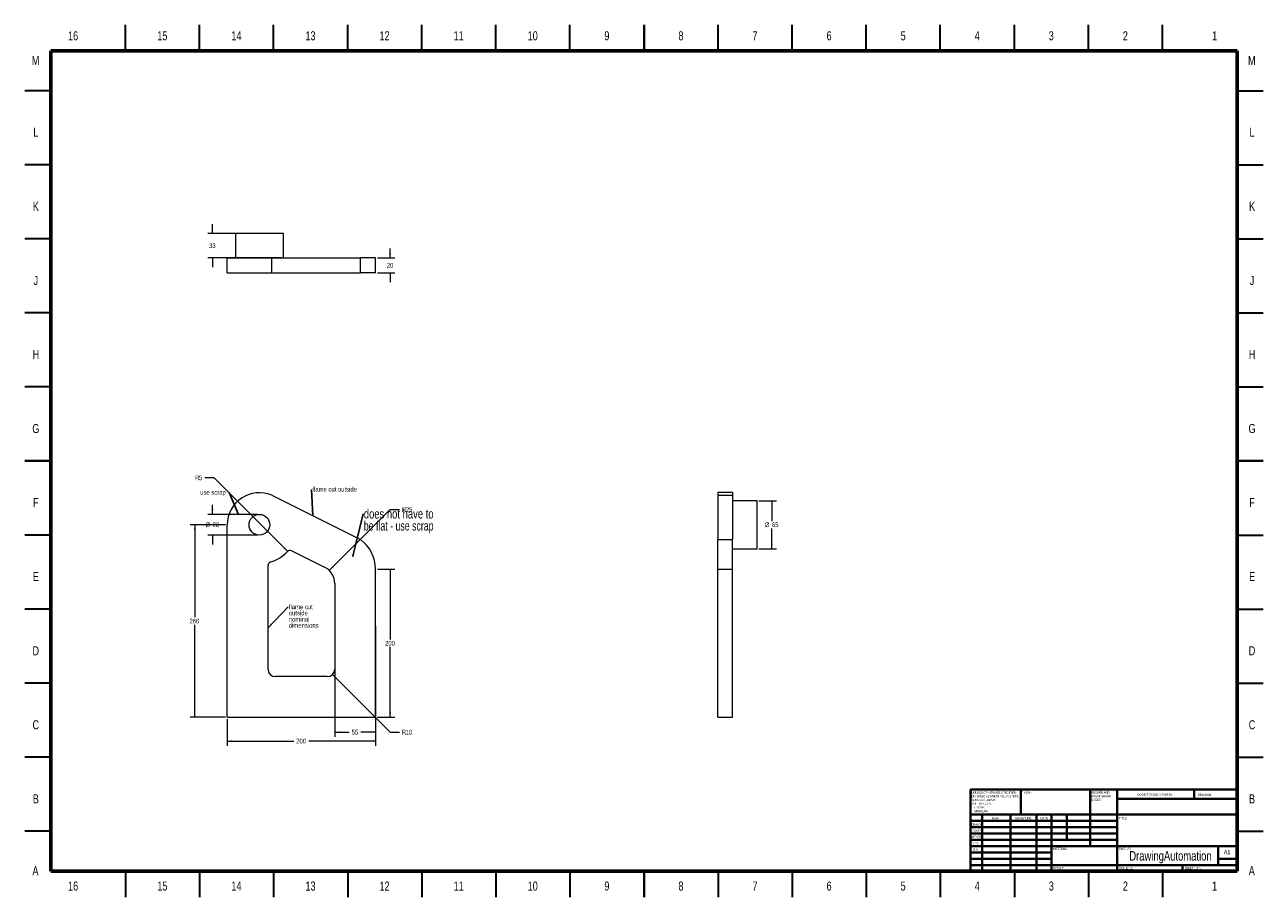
# Model space of a CAD drawing. Header units: millimetres. Extents: x 3 to 838, y 3 to 591.
import ezdxf

# ---------------------------------------------------------------- set-up
doc = ezdxf.new("R2010")
doc.units = ezdxf.units.MM
doc.styles.add('SLDTEXTSTYLE0', font='TXT', dxfattribs={"width": 0.75})
doc.styles.add('SLDTEXTSTYLE1', font='TXT', dxfattribs={"width": 0.686449})
doc.styles.add('SLDTEXTSTYLE2', font='TXT', dxfattribs={"width": 0.6875})
doc.styles.add('SLDTEXTSTYLE3', font='TXT', dxfattribs={"width": 0.697368})
doc.dimstyles.new('SLDDIMSTYLE0', dxfattribs={"dimtxt": 3.175, "dimasz": 3.302, "dimexe": 0, "dimexo": 0.0625, "dimgap": 0.79375, "dimtad": 0, "dimtih": 1, "dimtoh": 1, "dimlfac": 2, "dimrnd": 1e-09, "dimzin": 12, "dimdsep": 46, "dimtxsty": 'SLDTEXTSTYLE0', "dimsah": 1, "dimcen": 0.09, "dimadec": 0, "dimazin": 3, "dimtfac": 1, "dimtofl": 0, "dimtmove": 0, "dimatfit": 3, "dimfxl": 0, "dimfrac": 2, "dimtolj": 1, "dimtzin": 12, "dimarcsym": 0})
doc.dimstyles.new('SLDDIMSTYLE1', dxfattribs={"dimtxt": 3.175, "dimasz": 3.302, "dimexe": 0, "dimexo": 0.0625, "dimgap": 0.79375, "dimtad": 0, "dimtih": 1, "dimtoh": 1, "dimlfac": 2, "dimrnd": 1e-09, "dimzin": 12, "dimdsep": 46, "dimtxsty": 'SLDTEXTSTYLE0', "dimsah": 1, "dimcen": 0, "dimadec": 0, "dimazin": 3, "dimtfac": 1, "dimtofl": 0, "dimtmove": 0, "dimatfit": 3, "dimfxl": 0, "dimfrac": 2, "dimtolj": 1, "dimtzin": 12, "dimarcsym": 0})
doc.dimstyles.new('SLDDIMSTYLE2', dxfattribs={"dimtxt": 3.175, "dimasz": 3.302, "dimexe": 0, "dimexo": 0.0625, "dimgap": 0.79375, "dimtad": 0, "dimtih": 1, "dimtoh": 1, "dimlfac": 2, "dimrnd": 1e-09, "dimzin": 12, "dimdsep": 46, "dimtxsty": 'SLDTEXTSTYLE0', "dimsah": 1, "dimcen": 0.09, "dimadec": 0, "dimazin": 3, "dimtfac": 1, "dimtmove": 0, "dimatfit": 0, "dimfxl": 0, "dimfrac": 2, "dimtolj": 1, "dimtzin": 12, "dimarcsym": 0})
doc.dimstyles.new('SLDDIMSTYLE3', dxfattribs={"dimtxt": 0.18, "dimasz": 3.302, "dimexe": 0, "dimexo": 0.0625, "dimgap": 0, "dimtad": 0, "dimtih": 1, "dimtoh": 1, "dimdec": 0, "dimrnd": 1e-09, "dimzin": 0, "dimdsep": 46, "dimtxsty": 'Standard', "dimsah": 1, "dimcen": 0.09, "dimadec": 0, "dimazin": 0, "dimtfac": 3.302, "dimtdec": 0, "dimtofl": 0, "dimtmove": 0, "dimatfit": 3, "dimfxl": 0, "dimfrac": 2, "dimtolj": 1, "dimtzin": 0, "dimarcsym": 0})
doc.dimstyles.new('SLDDIMSTYLE4', dxfattribs={"dimtxt": 0.18, "dimasz": 1.016, "dimexe": 0, "dimexo": 0.0625, "dimgap": 0, "dimtad": 0, "dimtih": 1, "dimtoh": 1, "dimdec": 0, "dimrnd": 1e-09, "dimzin": 0, "dimdsep": 46, "dimtxsty": 'Standard', "dimblk1": 'DOT', "dimblk2": 'DOT', "dimsah": 1, "dimcen": 0.09, "dimadec": 0, "dimazin": 0, "dimtfac": 1.016, "dimtdec": 0, "dimtofl": 0, "dimtmove": 0, "dimatfit": 3, "dimldrblk": 'DOT', "dimfxl": 0, "dimfrac": 2, "dimtolj": 1, "dimtzin": 0, "dimarcsym": 0})

# ---------------------------------------------------------------- blocks, each defined once
blk = doc.blocks.new('SW_NOTE_0')
at = {"color": 0, "linetype": 'Continuous', "lineweight": 0, "char_height": 1.5, "attachment_point": 1, "style": 'SLDTEXTSTYLE0'}
for s, insert in [('UNLESS OTHERWISE SPECIFIED:', (0, 1.93)), ('TOLERANCES:', (0, -5.57)), ('SURFACE FINISH:', (0, -3.07)), ('DIMENSIONS ARE IN MILLIMETERS', (0, -0.57)), ('LINEAR:', (1.69, -8.07)), ('ANGULAR:', (1.69, -10.57))]:
    blk.add_mtext(s, dxfattribs=dict(at, insert=insert))
blk = doc.blocks.new('SW_NOTE_1')
at = {"color": 0, "linetype": 'Continuous', "lineweight": 0, "char_height": 1.5, "attachment_point": 1, "style": 'SLDTEXTSTYLE0'}
for s, insert in [('DEBURR AND', (0, 1.93)), ('BREAK SHARP', (0, -0.57)), ('EDGES', (0, -3.07))]:
    blk.add_mtext(s, dxfattribs=dict(at, insert=insert))
blk = doc.blocks.new('_D')
at = {"color": 7, "linetype": 'Continuous', "lineweight": 0}
for p, q in [((137.96, 253.96), (114.05, 253.96)), ((117.23, 253.96), (117.23, 191.48)), ((117.23, 123.96), (117.23, 186.44)), ((137.96, 123.96), (114.05, 123.96))]:
    blk.add_line(p, q, dxfattribs=at)
for points in [[(117.23, 253.96), (116.72, 250.65), (117.73, 250.65)], [(117.23, 123.96), (117.73, 127.26), (116.72, 127.26)]]:
    blk.add_solid(points, dxfattribs=at)
at = {"color": 7, "linetype": 'Continuous', "lineweight": 0, "insert": (113.71, 190.53), "char_height": 3.175, "attachment_point": 1, "style": 'SLDTEXTSTYLE0'}
blk.add_mtext('260', dxfattribs=at)
blk = doc.blocks.new('_D_1')
at = {"color": 7, "linetype": 'Continuous', "lineweight": 0}
for p, q in [((240.5, 223.96), (252.4, 223.96)), ((249.23, 223.96), (249.23, 176.48)), ((249.23, 123.96), (249.23, 171.44)), ((240.5, 123.96), (252.4, 123.96))]:
    blk.add_line(p, q, dxfattribs=at)
for points in [[(249.23, 223.96), (248.72, 220.65), (249.73, 220.65)], [(249.23, 123.96), (249.73, 127.26), (248.72, 127.26)]]:
    blk.add_solid(points, dxfattribs=at)
at = {"color": 7, "linetype": 'Continuous', "lineweight": 0, "insert": (245.71, 175.53), "char_height": 3.175, "attachment_point": 1, "style": 'SLDTEXTSTYLE0'}
blk.add_mtext('200', dxfattribs=at)
blk = doc.blocks.new('_D_2')
at = {"color": 7, "linetype": 'Continuous', "lineweight": 0}
for p, q in [((139.23, 122.69), (139.23, 104.78)), ((239.23, 122.69), (239.23, 104.78)), ((139.23, 107.96), (184.12, 107.96)), ((239.23, 107.96), (194.33, 107.96))]:
    blk.add_line(p, q, dxfattribs=at)
for points in [[(139.23, 107.96), (142.53, 107.45), (142.53, 108.46)], [(239.23, 107.96), (235.92, 108.46), (235.92, 107.45)]]:
    blk.add_solid(points, dxfattribs=at)
at = {"color": 7, "linetype": 'Continuous', "lineweight": 0, "insert": (185.71, 109.53), "char_height": 3.175, "attachment_point": 1, "style": 'SLDTEXTSTYLE0'}
blk.add_mtext('200', dxfattribs=at)
blk = doc.blocks.new('_D_3')
at = {"color": 7, "linetype": 'Continuous', "lineweight": 0}
for p, q in [((211.73, 185.44), (211.73, 110.78)), ((239.23, 185.44), (239.23, 110.78)), ((211.73, 113.96), (221.55, 113.96)), ((239.23, 113.96), (229.4, 113.96))]:
    blk.add_line(p, q, dxfattribs=at)
for points in [[(211.73, 113.96), (215.03, 113.45), (215.03, 114.46)], [(239.23, 113.96), (235.92, 114.46), (235.92, 113.45)]]:
    blk.add_solid(points, dxfattribs=at)
at = {"color": 7, "linetype": 'Continuous', "lineweight": 0, "insert": (223.13, 115.53), "char_height": 3.175, "attachment_point": 1, "style": 'SLDTEXTSTYLE0'}
blk.add_mtext('55', dxfattribs=at)
blk = doc.blocks.new('_D_4')
at = {"color": 7, "linetype": 'Continuous', "lineweight": 0}
for p, q in [((210.26, 152.92), (249.18, 113.96)), ((249.18, 113.96), (255.53, 113.96))]:
    blk.add_line(p, q, dxfattribs=at)
blk.add_solid([(210.26, 152.92), (212.23, 150.22), (212.95, 150.94)], dxfattribs=at)
at = {"color": 7, "linetype": 'Continuous', "lineweight": 0, "attachment_point": 1, "style": 'SLDTEXTSTYLE0'}
for s, insert, char_height in [('R', (257.12, 115.53), 3.17), ('10', (259.68, 115.53), 3.175)]:
    blk.add_mtext(s, dxfattribs=dict(at, insert=insert, char_height=char_height))
blk = doc.blocks.new('_D_5')
at = {"color": 7, "linetype": 'Continuous', "lineweight": 0}
for p, q in [((208.06, 223.08), (249.18, 264.24)), ((249.18, 264.24), (255.53, 264.24))]:
    blk.add_line(p, q, dxfattribs=at)
blk.add_solid([(208.06, 223.08), (210.75, 225.06), (210.03, 225.77)], dxfattribs=at)
at = {"color": 7, "linetype": 'Continuous', "lineweight": 0, "attachment_point": 1, "style": 'SLDTEXTSTYLE0'}
for s, insert, char_height in [('R', (257.12, 265.81), 3.17), ('25', (259.68, 265.81), 3.175)]:
    blk.add_mtext(s, dxfattribs=dict(at, insert=insert, char_height=char_height))
blk = doc.blocks.new('_D_6')
at = {"color": 7, "linetype": 'Continuous', "lineweight": 0}
for p, q in [((130.34, 285.62), (123.99, 285.62)), ((179.97, 235.93), (130.34, 285.62))]:
    blk.add_line(p, q, dxfattribs=at)
blk.add_solid([(179.97, 235.93), (178, 238.62), (177.28, 237.91)], dxfattribs=at)
at = {"color": 7, "linetype": 'Continuous', "lineweight": 0, "char_height": 3.17, "attachment_point": 1, "style": 'SLDTEXTSTYLE0'}
for s, insert in [('R', (117.5, 287.2)), ('5', (120.06, 287.2))]:
    blk.add_mtext(s, dxfattribs=dict(at, insert=insert))
blk = doc.blocks.new('_D_7')
at = {"color": 7, "linetype": 'Continuous', "lineweight": 0}
for p, q in [((159.62, 260.96), (126.05, 260.96)), ((129.23, 260.96), (129.23, 267.31)), ((159.62, 246.96), (126.05, 246.96)), ((129.23, 246.96), (129.23, 240.61))]:
    blk.add_line(p, q, dxfattribs=at)
for points in [[(129.23, 260.96), (129.73, 264.26), (128.72, 264.26)], [(129.23, 246.96), (128.72, 243.65), (129.73, 243.65)]]:
    blk.add_solid(points, dxfattribs=at)
at = {"color": 7, "linetype": 'Continuous', "lineweight": 0, "char_height": 3.175, "attachment_point": 1, "style": 'SLDTEXTSTYLE0'}
for s, insert in [('%%c', (124.5, 255.53)), ('28', (129.27, 255.53))]:
    blk.add_mtext(s, dxfattribs=dict(at, insert=insert))
blk = doc.blocks.new('SW_NOTE_2')
at = {"color": 0, "linetype": 'Continuous', "lineweight": 0, "insert": (-19.61, 1.74), "char_height": 3.175, "attachment_point": 1, "style": 'SLDTEXTSTYLE0'}
blk.add_mtext('use scrap', dxfattribs=at)
blk = doc.blocks.new('SW_NOTE_3')
at = {"color": 0, "linetype": 'Continuous', "lineweight": 0, "char_height": 6.35, "attachment_point": 1}
for s, insert, style in [('does not have to', (0.54, 3.25), 'SLDTEXTSTYLE0'), ('be flat - use scrap', (0.54, -4.86), 'SLDTEXTSTYLE3')]:
    blk.add_mtext(s, dxfattribs=dict(at, insert=insert, style=style))
blk = doc.blocks.new('_DOT')
at = {"color": 0, "linetype": 'ByBlock', "lineweight": -2}
blk.add_line((-0.5, 0), (-1, 0), dxfattribs=at)
at = {"color": 0, "linetype": 'ByBlock', "const_width": 0.5}
blk.add_lwpolyline([(-0.25, 0, 1), (0.25, 0, 1)], format="xyb", close=True, dxfattribs=at)
blk = doc.blocks.new('SW_NOTE_4')
at = {"color": 0, "linetype": 'Continuous', "lineweight": 0, "insert": (0.54, 1.71), "char_height": 3.175, "attachment_point": 1, "style": 'SLDTEXTSTYLE0'}
blk.add_mtext('flame cut outside', dxfattribs=at)
blk = doc.blocks.new('SW_NOTE_5')
at = {"color": 0, "linetype": 'Continuous', "lineweight": 0, "char_height": 3.175, "attachment_point": 1, "style": 'SLDTEXTSTYLE0'}
for s, insert in [('flame cut', (0.51, 1.57)), ('outside', (0.51, -2.61)), ('nominal', (0.51, -6.78)), ('dimensions', (0.51, -10.96))]:
    blk.add_mtext(s, dxfattribs=dict(at, insert=insert))
blk = doc.blocks.new('_D_8')
at = {"color": 7, "linetype": 'Continuous', "lineweight": 0}
for p, q in [((129.23, 450.64), (129.23, 456.99)), ((175.87, 450.64), (126.05, 450.64)), ((175.87, 434.14), (126.05, 434.14)), ((129.23, 434.14), (129.23, 427.79))]:
    blk.add_line(p, q, dxfattribs=at)
for points in [[(129.23, 450.64), (129.73, 453.94), (128.72, 453.94)], [(129.23, 434.14), (128.72, 430.84), (129.73, 430.84)]]:
    blk.add_solid(points, dxfattribs=at)
at = {"color": 7, "linetype": 'Continuous', "lineweight": 0, "insert": (126.88, 443.96), "char_height": 3.175, "attachment_point": 1, "style": 'SLDTEXTSTYLE0'}
blk.add_mtext('33', dxfattribs=at)
blk = doc.blocks.new('_D_9')
at = {"color": 7, "linetype": 'Continuous', "lineweight": 0}
for p, q in [((249.23, 434.14), (249.23, 440.49)), ((240.5, 434.14), (252.4, 434.14)), ((240.5, 424.14), (252.4, 424.14)), ((249.23, 424.14), (249.23, 417.79))]:
    blk.add_line(p, q, dxfattribs=at)
for points in [[(249.23, 434.14), (249.73, 437.44), (248.72, 437.44)], [(249.23, 424.14), (248.72, 420.84), (249.73, 420.84)]]:
    blk.add_solid(points, dxfattribs=at)
at = {"color": 7, "linetype": 'Continuous', "lineweight": 0, "insert": (246.88, 430.71), "char_height": 3.175, "attachment_point": 1, "style": 'SLDTEXTSTYLE0'}
blk.add_mtext('20', dxfattribs=at)
blk = doc.blocks.new('_D_10')
at = {"color": 7, "linetype": 'Continuous', "lineweight": 0}
for p, q in [((498.1, 270.21), (510, 270.21)), ((506.82, 270.21), (506.82, 256.48)), ((506.82, 237.71), (506.82, 251.44)), ((498.1, 237.71), (510, 237.71))]:
    blk.add_line(p, q, dxfattribs=at)
for points in [[(506.82, 270.21), (506.32, 266.9), (507.33, 266.9)], [(506.82, 237.71), (507.33, 241.01), (506.32, 241.01)]]:
    blk.add_solid(points, dxfattribs=at)
at = {"color": 7, "linetype": 'Continuous', "lineweight": 0, "char_height": 3.175, "attachment_point": 1, "style": 'SLDTEXTSTYLE0'}
for s, insert in [('%%c', (502.1, 255.53)), ('65', (506.87, 255.53))]:
    blk.add_mtext(s, dxfattribs=dict(at, insert=insert))

msp = doc.modelspace()

# ---------------------------------------------------------------- linework, layer by layer
at = {"color": 7, "linetype": 'Continuous', "lineweight": 30}
for p, q in [((70.5, 574), (70.5, 591.5)), ((120.5, 574), (120.5, 591.5)), ((170.5, 574), (170.5, 591.5)), ((220.5, 574), (220.5, 591.5)), ((270.5, 574), (270.5, 591.5)), ((320.5, 574), (320.5, 591.5)), ((370.5, 574), (370.5, 591.5)), ((420.5, 591.5), (420.5, 574)), ((420.5, 574), (420.5, 591.5)), ((470.5, 574), (470.5, 591.5)), ((520.5, 574), (520.5, 591.5)), ((570.5, 574), (570.5, 591.5)), ((620.5, 574), (620.5, 591.5)), ((670.5, 574), (670.5, 591.5)), ((720.5, 574), (720.5, 591.5)), ((770.5, 574), (770.5, 591.5)), ((20, 547), (2.5, 547)), ((821, 547), (838.5, 547)), ((20, 497), (2.5, 497)), ((821, 497), (838.5, 497)), ((20, 447), (2.5, 447)), ((821, 447), (838.5, 447)), ((20, 397), (2.5, 397)), ((821, 397), (838.5, 397)), ((20, 347), (2.5, 347)), ((821, 347), (838.5, 347)), ((2.5, 297), (20, 297)), ((20, 297), (2.5, 297)), ((838.5, 297), (821, 297)), ((821, 297), (838.5, 297)), ((20, 247), (2.5, 247)), ((821, 247), (838.5, 247)), ((20, 197), (2.5, 197)), ((821, 197), (838.5, 197)), ((20, 147), (2.5, 147)), ((821, 147), (838.5, 147)), ((20, 97), (2.5, 97)), ((821, 97), (838.5, 97)), ((20, 47), (2.5, 47)), ((821, 47), (838.5, 47)), ((70.5, 20), (70.5, 2.5)), ((120.5, 20), (120.5, 2.5)), ((170.5, 20), (170.5, 2.5)), ((220.5, 20), (220.5, 2.5)), ((270.5, 20), (270.5, 2.5)), ((320.5, 20), (320.5, 2.5)), ((370.5, 20), (370.5, 2.5)), ((420.5, 2.5), (420.5, 20)), ((420.5, 20), (420.5, 2.5)), ((470.5, 20), (470.5, 2.5)), ((520.5, 20), (520.5, 2.5)), ((570.5, 20), (570.5, 2.5)), ((620.5, 20), (620.5, 2.5)), ((670.5, 20), (670.5, 2.5)), ((720.5, 20), (720.5, 2.5)), ((770.5, 20), (770.5, 2.5))]:
    msp.add_line(p, q, dxfattribs=at)
at = {"color": 7, "linetype": 'Continuous', "lineweight": 60}
for p, q in [((20, 20), (20, 574)), ((20, 574), (821, 574)), ((821, 574), (821, 20)), ((821, 20), (20, 20))]:
    msp.add_line(p, q, dxfattribs=at)
at = {"color": 7, "linetype": 'Continuous', "lineweight": 15}
for p, q in [((144.6417, 450.64), (144.6417, 434.14)), ((177.1417, 450.64), (144.6417, 450.64)), ((177.1417, 434.14), (177.1417, 450.64)), ((139.225, 424.14), (139.225, 434.14)), ((139.225, 434.14), (169.225, 434.14)), ((169.225, 424.14), (169.225, 434.14)), ((169.225, 434.14), (229.225, 434.14)), ((229.225, 424.14), (229.225, 434.14)), ((239.225, 434.14), (229.225, 434.14)), ((239.225, 424.14), (239.225, 434.14)), ((139.225, 424.14), (169.225, 424.14)), ((169.225, 424.14), (229.225, 424.14)), ((239.225, 424.14), (229.225, 424.14)), ((169.225, 273.9567), (229.225, 243.9567)), ((480.325, 275.6233), (470.325, 275.6233)), ((470.325, 275.6233), (470.325, 273.9567)), ((470.325, 273.9567), (480.325, 273.9567)), ((470.325, 273.9567), (470.325, 243.9567)), ((480.325, 275.6233), (480.325, 273.9567)), ((480.325, 273.9567), (480.325, 243.9567)), ((496.825, 270.2067), (480.325, 270.2067)), ((496.825, 253.9567), (496.825, 270.2067)), ((139.225, 123.9567), (139.225, 253.9567)), ((496.825, 237.7067), (496.825, 253.9567)), ((470.325, 223.9567), (470.325, 243.9567)), ((470.325, 243.9567), (480.325, 243.9567)), ((480.325, 223.9567), (480.325, 243.9567)), ((182.8569, 236.3948), (204.8152, 225.4156)), ((480.325, 237.7067), (496.825, 237.7067)), ((166.725, 156.4567), (166.725, 226.4409)), ((239.225, 123.9567), (239.225, 223.9567)), ((470.325, 223.9567), (480.325, 223.9567)), ((470.325, 123.9567), (470.325, 223.9567)), ((480.325, 123.9567), (480.325, 223.9567)), ((211.725, 214.2353), (211.725, 156.4567)), ((206.725, 151.4567), (171.725, 151.4567)), ((139.225, 123.9567), (239.225, 123.9567)), ((470.325, 123.9567), (480.325, 123.9567))]:
    msp.add_line(p, q, dxfattribs=at)
at = {"color": 7, "linetype": 'Continuous', "lineweight": 40}
for p, q in [((641, 75.25), (821, 75.25)), ((641, 75.25), (641, 20)), ((674.8, 58.25), (674.8, 75.25)), ((721.6, 75.25), (721.6, 37)), ((739.8, 75.25), (739.8, 20)), ((791.8, 68.875), (791.8, 75.25)), ((821, 68.875), (739.8, 68.875)), ((821, 58.25), (641, 58.25)), ((739.8, 54), (641, 54)), ((648.8, 58.25), (648.8, 20)), ((667.991, 58.25), (667.991, 20)), ((685.3989, 58.25), (685.3989, 20)), ((695.6, 20), (695.6, 58.25)), ((706, 41.25), (706, 58.25)), ((739.8, 49.75), (641, 49.75)), ((739.8, 45.5), (641, 45.5)), ((739.8, 41.25), (641, 41.25)), ((695.6, 37), (641, 37)), ((695.6, 37), (821, 37)), ((808, 24.25), (808, 37)), ((695.6, 32.7499), (641, 32.7499)), ((695.6, 28.5), (641, 28.5)), ((821, 28.5), (808, 28.5)), ((641, 24.25), (821, 24.25)), ((784, 20), (784, 24.25))]:
    msp.add_line(p, q, dxfattribs=at)
at = {"color": 7, "linetype": 'Continuous', "lineweight": 15}
msp.add_circle((160.8917, 253.9567), 7, dxfattribs=at)
for centre, radius, start, end in [((160.8917, 253.9567), 21.6667, 67.3801351, 180), ((214.225, 223.9567), 25, 0, 53.1301024), ((160.8917, 253.9567), 26.25, 286.8492796, 316.4787282), ((181.7388, 234.1587), 2.5, 63.4349488, 136.4787282), ((169.225, 226.4409), 2.5, 106.8492796, 180), ((199.225, 214.2353), 12.5, 0, 63.4349488), ((171.725, 156.4567), 5, 180, 270), ((206.725, 156.4567), 5, 270, 0)]:
    msp.add_arc(centre, radius, start, end, dxfattribs=at)

# ---------------------------------------------------------------- block references
at = {"color": 7, "linetype": 'Continuous', "lineweight": 0}
for name, p in [('SW_NOTE_2', (140.5531, 275.6627)), ('SW_NOTE_4', (196.0863, 277.8715)), ('SW_NOTE_3', (230.8259, 261.2828)), ('SW_NOTE_5', (180.2234, 198.5543)), ('SW_NOTE_0', (641.5937, 71.9874)), ('SW_NOTE_1', (722.3092, 72.0695))]:
    msp.add_blockref(name, p, dxfattribs=at)

# ---------------------------------------------------------------- texts
for s, insert, char_height, attachment_point, style in [('16', (35.1272, 587.1137), 6.096, 2, 'SLDTEXTSTYLE0'), ('15', (95.3772, 587.1137), 6.096, 2, 'SLDTEXTSTYLE0'), ('14', (145.3772, 587.1137), 6.096, 2, 'SLDTEXTSTYLE0'), ('13', (195.3772, 587.1137), 6.096, 2, 'SLDTEXTSTYLE0'), ('12', (245.3772, 587.1137), 6.096, 2, 'SLDTEXTSTYLE0'), ('11', (295.3772, 587.1137), 6.096, 2, 'SLDTEXTSTYLE0'), ('10', (345.3772, 587.1137), 6.096, 2, 'SLDTEXTSTYLE0'), ('9', (395.4386, 587.1137), 6.096, 2, 'SLDTEXTSTYLE0'), ('8', (445.4386, 587.1137), 6.096, 2, 'SLDTEXTSTYLE0'), ('7', (495.4386, 587.1137), 6.096, 2, 'SLDTEXTSTYLE0'), ('6', (545.4386, 587.1137), 6.096, 2, 'SLDTEXTSTYLE0'), ('5', (595.4386, 587.1137), 6.096, 2, 'SLDTEXTSTYLE0'), ('4', (645.4386, 587.1137), 6.096, 2, 'SLDTEXTSTYLE0'), ('3', (695.4386, 587.1137), 6.096, 2, 'SLDTEXTSTYLE0'), ('2', (745.4386, 587.1137), 6.096, 2, 'SLDTEXTSTYLE0'), ('1', (805.6886, 587.1137), 6.096, 2, 'SLDTEXTSTYLE0'), ('M', (9.7904, 570.4757), 6.096, 2, 'SLDTEXTSTYLE0'), ('M', (830.7904, 570.4757), 6.096, 2, 'SLDTEXTSTYLE0'), ('L', (9.9344, 521.9757), 6.096, 2, 'SLDTEXTSTYLE0'), ('L', (830.9344, 521.9757), 6.096, 2, 'SLDTEXTSTYLE0'), ('K', (9.9809, 471.9757), 6.096, 2, 'SLDTEXTSTYLE0'), ('K', (830.9809, 471.9757), 6.096, 2, 'SLDTEXTSTYLE0'), ('J', (9.945, 421.9757), 6.096, 2, 'SLDTEXTSTYLE0'), ('J', (830.945, 421.9757), 6.096, 2, 'SLDTEXTSTYLE0'), ('H', (9.9852, 371.9757), 6.096, 2, 'SLDTEXTSTYLE0'), ('H', (830.9852, 371.9757), 6.096, 2, 'SLDTEXTSTYLE0'), ('G', (9.9809, 321.9757), 6.096, 2, 'SLDTEXTSTYLE0'), ('G', (830.9809, 321.9757), 6.096, 2, 'SLDTEXTSTYLE0'), ('F', (9.9365, 271.9757), 6.096, 2, 'SLDTEXTSTYLE0'), ('F', (830.9365, 271.9757), 6.096, 2, 'SLDTEXTSTYLE0'), ('E', (10.0106, 221.9757), 6.096, 2, 'SLDTEXTSTYLE0'), ('E', (831.0106, 221.9757), 6.096, 2, 'SLDTEXTSTYLE0'), ('D', (9.9302, 171.9757), 6.096, 2, 'SLDTEXTSTYLE0'), ('D', (830.9302, 171.9757), 6.096, 2, 'SLDTEXTSTYLE0'), ('C', (9.9365, 121.9757), 6.096, 2, 'SLDTEXTSTYLE0'), ('C', (830.9365, 121.9757), 6.096, 2, 'SLDTEXTSTYLE0'), ('B', (9.9534, 71.9757), 6.096, 2, 'SLDTEXTSTYLE0'), ('FINISH:', (675.3713, 73.9193), 1.5, 1, 'SLDTEXTSTYLE0'), ('DO NOT SCALE DRAWING', (753.6146, 72.533), 1.5, 1, 'SLDTEXTSTYLE0'), ('REVISION', (794.3276, 72.3349), 1.5, 1, 'SLDTEXTSTYLE0'), ('B', (830.9534, 71.9757), 6.096, 2, 'SLDTEXTSTYLE0'), ('DRAWN', (641.6434, 52.3848), 1.5, 1, 'SLDTEXTSTYLE1'), ('NAME', (655.3222, 56.5015), 1.5, 1, 'SLDTEXTSTYLE0'), ('SIGNATURE', (671.0336, 56.5618), 1.5, 1, 'SLDTEXTSTYLE0'), ('DATE', (688.2147, 56.5762), 1.5, 1, 'SLDTEXTSTYLE0'), ('TITLE:', (741.0902, 56.5762), 1.5, 1, 'SLDTEXTSTYLE0'), ("APPV'D", (641.4017, 44.0659), 1.5, 1, 'SLDTEXTSTYLE0'), ("CHK'D", (641.9392, 48.1619), 1.5, 1, 'SLDTEXTSTYLE0'), ('MFG', (642.124, 39.7158), 1.5, 1, 'SLDTEXTSTYLE0'), ('Q.A', (642.509, 35.5047), 1.5, 1, 'SLDTEXTSTYLE0'), ('MATERIAL:', (696.6459, 35.9861), 1.5, 1, 'SLDTEXTSTYLE0'), ('DrawingAutomation', (775.8813, 33.6069), 6.35, 2, 'SLDTEXTSTYLE0'), ('DWG NO.', (740.953, 35.9861), 1.5, 1, 'SLDTEXTSTYLE0'), ('A1', (811.8712, 34.4064), 2.91042, 1, 'SLDTEXTSTYLE0'), ('A', (9.7566, 23.4757), 6.096, 2, 'SLDTEXTSTYLE0'), ('WEIGHT:', (696.6178, 22.9493), 1.4986, 1, 'SLDTEXTSTYLE0'), ('SCALE:1:2', (741.074, 22.9001), 1.5, 1, 'SLDTEXTSTYLE0'), ('SHEET 1 OF 1', (785.4783, 22.9001), 1.5, 1, 'SLDTEXTSTYLE2'), ('A', (830.7566, 23.4757), 6.096, 2, 'SLDTEXTSTYLE0'), ('16', (35.1272, 13.1137), 6.096, 2, 'SLDTEXTSTYLE0'), ('15', (95.3772, 13.1137), 6.096, 2, 'SLDTEXTSTYLE0'), ('14', (145.3772, 13.1137), 6.096, 2, 'SLDTEXTSTYLE0'), ('13', (195.3772, 13.1137), 6.096, 2, 'SLDTEXTSTYLE0'), ('12', (245.3772, 13.1137), 6.096, 2, 'SLDTEXTSTYLE0'), ('11', (295.3772, 13.1137), 6.096, 2, 'SLDTEXTSTYLE0'), ('10', (345.3772, 13.1137), 6.096, 2, 'SLDTEXTSTYLE0'), ('9', (395.4386, 13.1137), 6.096, 2, 'SLDTEXTSTYLE0'), ('8', (445.4386, 13.1137), 6.096, 2, 'SLDTEXTSTYLE0'), ('7', (495.4386, 13.1137), 6.096, 2, 'SLDTEXTSTYLE0'), ('6', (545.4386, 13.1137), 6.096, 2, 'SLDTEXTSTYLE0'), ('5', (595.4386, 13.1137), 6.096, 2, 'SLDTEXTSTYLE0'), ('4', (645.4386, 13.1137), 6.096, 2, 'SLDTEXTSTYLE0'), ('3', (695.4386, 13.1137), 6.096, 2, 'SLDTEXTSTYLE0'), ('2', (745.4386, 13.1137), 6.096, 2, 'SLDTEXTSTYLE0'), ('1', (805.6886, 13.1137), 6.096, 2, 'SLDTEXTSTYLE0')]:
    msp.add_mtext(s, dxfattribs=dict(at, insert=insert, char_height=char_height, attachment_point=attachment_point, style=style))

# ---------------------------------------------------------------- dimensions: what is measured, and where the dimension line sits
for base, p1, p2, angle, dimstyle, picture, middle in [((129.225, 434.14), (177.1417, 450.64), (177.1417, 434.14), 90, 'SLDDIMSTYLE2', '_D_8', (129.225, 442.39)), ((249.225, 424.14), (239.225, 434.14), (239.225, 424.14), 90, 'SLDDIMSTYLE2', '_D_9', (249.225, 429.14)), ((117.225, 253.9567), (139.225, 123.9567), (139.225, 253.9567), 90, 'SLDDIMSTYLE0', '_D', (117.225, 188.9567)), ((249.225, 223.9567), (239.225, 123.9567), (239.225, 223.9567), 90, 'SLDDIMSTYLE0', '_D_1', (249.225, 173.9567)), ((239.225, 107.9567), (139.225, 123.9567), (239.225, 123.9567), 0, 'SLDDIMSTYLE0', '_D_2', (189.225, 107.9567))]:
    dim = msp.add_linear_dim(base=base, p1=p1, p2=p2, angle=angle, dimstyle=dimstyle, dxfattribs=at)
    dim.commit()
    dim.dimension.update_dxf_attribs({"geometry": picture, "text_midpoint": middle, "dimtype": 160})
for center, mpoint, picture, middle in [((181.7388, 234.1587), (179.9722, 235.9277), '_D_6', (119.9512, 285.6233)), ((199.225, 214.2353), (208.0597, 223.0782), '_D_5', (260.7408, 264.2353)), ((206.725, 156.4567), (210.2586, 152.9192), '_D_4', (260.7408, 113.9567))]:
    dim = msp.add_radius_dim(center=center, mpoint=mpoint, dimstyle='SLDDIMSTYLE1', dxfattribs=at)
    dim.commit()
    dim.dimension.update_dxf_attribs({"geometry": picture, "text_midpoint": middle, "dimtype": 164})
for base, p1, p2, dimstyle, picture, middle in [((506.825, 237.7067), (496.825, 270.2067), (496.825, 237.7067), 'SLDDIMSTYLE0', '_D_10', (506.825, 253.9567)), ((129.225, 260.9567), (160.8917, 246.9567), (160.8917, 260.9567), 'SLDDIMSTYLE2', '_D_7', (129.225, 253.9567))]:
    dim = msp.add_linear_dim(base=base, p1=p1, p2=p2, angle=90, text='%%c<>', dimstyle=dimstyle, dxfattribs=at)
    dim.commit()
    dim.dimension.update_dxf_attribs({"geometry": picture, "text_midpoint": middle, "dimtype": 160})
dim = msp.add_linear_dim(base=(239.225, 113.9567), p1=(211.725, 186.7087), p2=(239.225, 186.7087), dimstyle='SLDDIMSTYLE0', dxfattribs=at)
dim.commit()
dim.dimension.update_dxf_attribs({"geometry": '_D_3', "text_midpoint": (225.475, 113.9567), "dimtype": 160})

# ---------------------------------------------------------------- leaders
for points, dimstyle in [([(197.0446, 260.0469), (196.0863, 277.8715)], 'SLDDIMSTYLE3'), ([(146.4531, 261.4126), (140.5531, 275.6627)], 'SLDDIMSTYLE3'), ([(224.0421, 232.7443), (230.8259, 261.2828)], 'SLDDIMSTYLE4'), ([(166.725, 184.3831), (180.2234, 198.5543)], 'SLDDIMSTYLE3')]:
    msp.add_leader(points, dimstyle=dimstyle, dxfattribs=at)

doc.saveas('drawing.dxf')
